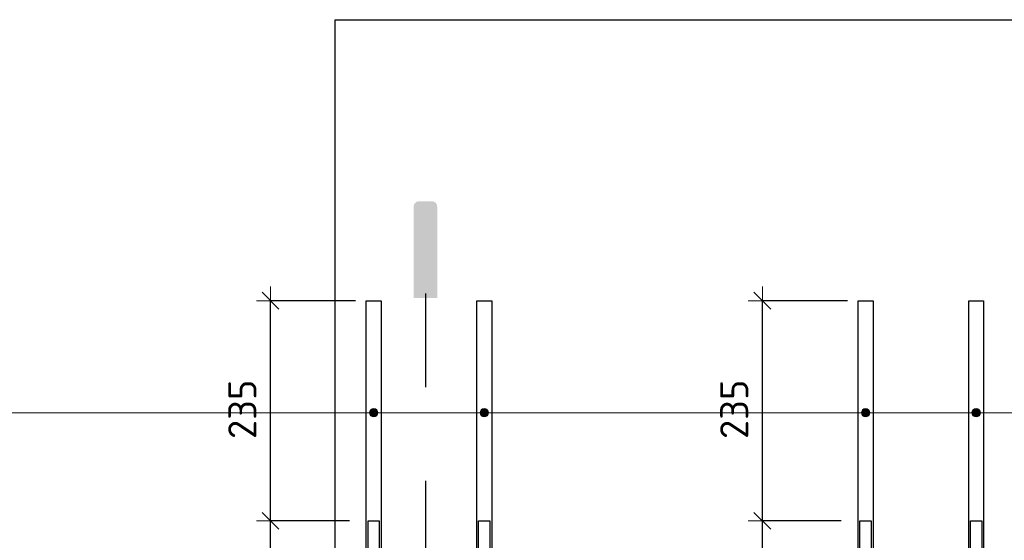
# Model space of a CAD drawing. Header units: metres. Extents: x -38 to 97, y -15 to 21.
# Tile 77 of 222: x 80.619 to 81.67, y -4.806 to -4.25. Entities that reach past the tile are written whole.
import ezdxf

# ---------------------------------------------------------------- set-up
doc = ezdxf.new("R2010")
doc.units = ezdxf.units.M
doc.header["$PDMODE"] = 65
doc.linetypes.add('______2', pattern=[0.0405, 0.03, -0.0105])
for name, color, linetype, lineweight in [('XR$4$Арм.стержн.горизонт. 1', 180, 'Continuous', 35), ('XR$4$Арм.стержн.горизонт. 2', 202, 'Continuous', 35), ('XR$4$Перекрытие (1)', 7, 'Continuous', 35), ('XR$4$Размерная линия (1)', 7, 'Continuous', 13), ('XR$5$Арм.стержн.горизонт. 1', 180, 'Continuous', 35), ('XR$5$Арм.стержн.горизонт. 2', 202, 'Continuous', 35), ('XR$5$Перекрытие (1)', 7, 'Continuous', 35), ('XR$5$Размерная линия (1)', 7, 'Continuous', 13)]:
    doc.layers.add(name, color=color, linetype=linetype, lineweight=lineweight)
doc.styles.add('ISOCPEUR', font='txt')
doc.dimstyles.new('DIMSTYLE_24', dxfattribs={"dimtxt": 0.03, "dimasz": 0.03, "dimexe": 0, "dimexo": 0, "dimgap": 0.015, "dimtad": 2, "dimdec": 0, "dimlfac": 1000, "dimrnd": 5, "dimzin": 12, "dimdsep": 46, "dimtxsty": 'ISOCPEUR', "dimblk1": 'ALL_ML_STRICH', "dimblk2": 'ALL_ML_STRICH', "dimsah": 1, "dimcen": 0, "dimclrd": 7, "dimclre": 256, "dimclrt": 7, "dimadec": 0, "dimazin": 0, "dimtfac": 1, "dimtdec": 0, "dimtix": 1, "dimtmove": 2, "dimatfit": 3, "dimfxl": 0, "dimtzin": 0, "dimlwd": 0, "dimlwe": -3, "dimarcsym": 0})

# ---------------------------------------------------------------- blocks, each defined once
blk = doc.blocks.new('СЛОЖНЫЙ_ОБЪЕКТ_61')
at = {"linetype": 'Continuous', "lineweight": 25, "true_color": 0x000000, "transparency": 33554687}
blk.add_hatch(color=18, dxfattribs=at).paths.add_polyline_path([(81.0643, -4.4488), (81.0642, -4.448), (81.0639, -4.4473), (81.0636, -4.4466), (81.0632, -4.446), (81.0627, -4.4454), (81.0621, -4.4449), (81.0614, -4.4445), (81.0607, -4.4441), (81.06, -4.4439), (81.0593, -4.4437), (81.0585, -4.4437), (81.0452, -4.4437), (81.0444, -4.4437), (81.0436, -4.4439), (81.0429, -4.4441), (81.0422, -4.4445), (81.0416, -4.4449), (81.041, -4.4454), (81.0405, -4.446), (81.0401, -4.4466), (81.0397, -4.4473), (81.0395, -4.448), (81.0393, -4.4488), (81.0393, -4.4496), (81.0393, -4.5471), (81.0644, -4.5471), (81.0644, -4.4496)])
at = {"color": 7, "linetype": '______2', "lineweight": 25, "transparency": 33554687}
blk.add_line((81.0518, -4.5424), (81.0518, -6.901), dxfattribs=at)
blk = doc.blocks.new('ALL_ML_STRICH')
at = {"color": 0, "linetype": 'ByBlock', "lineweight": -2}
for p, q in [((0, -0.5), (0, 0.5)), ((-1, 0), (0.5, 0)), ((-0.3, -0.3), (0.3, 0.3))]:
    blk.add_line(p, q, dxfattribs=at)
blk = doc.blocks.new('*D431')
at = {"layer": 'DEFPOINTS', "color": 7, "linetype": 'Continuous', "lineweight": 13, "transparency": 33554687}
for p in [(81.5156, -4.7849), (81.3147, -5.6699), (81.4114, -5.6699)]:
    blk.add_point(p, dxfattribs=at)
at = {"layer": 'XR$4$Размерная линия (1)', "color": 9, "linetype": 'Continuous', "lineweight": -2, "true_color": 0xc7c7c7, "transparency": 33554687}
for p, q in [((81.4956, -4.7849), (81.4114, -4.7849)), ((81.3347, -5.6699), (81.4114, -5.6699))]:
    blk.add_line(p, q, dxfattribs=at)
at = {"layer": 'XR$4$Размерная линия (1)', "color": 7, "linetype": 'Continuous', "lineweight": -2, "transparency": 33554687}
blk.add_line((81.4114, -5.6699), (81.4114, -4.7849), dxfattribs=at)
at = {"layer": 'XR$4$Размерная линия (1)', "color": 7, "linetype": 'Continuous', "lineweight": 13, "transparency": 33554687, "xscale": 0.03, "yscale": 0.03, "zscale": 0.03}
for p, rotation in [((81.4114, -4.7849), 90), ((81.4114, -5.6699), 270)]:
    blk.add_blockref('ALL_ML_STRICH', p, dxfattribs=dict(at, rotation=rotation))
at = {"layer": 'XR$4$Размерная линия (1)', "color": 7, "linetype": 'Continuous', "lineweight": 13, "transparency": 33554687, "insert": (81.3814, -5.2259), "char_height": 0.03, "width": 0.09, "attachment_point": 5, "rotation": 90, "style": 'ISOCPEUR'}
blk.add_mtext('\\A1;{885}', dxfattribs=at)
blk = doc.blocks.new('*D432')
at = {"layer": 'DEFPOINTS', "color": 7, "linetype": 'Continuous', "lineweight": 13, "transparency": 33554687}
for p in [(81.5221, -4.5499), (81.4114, -4.7849), (81.5156, -4.7849)]:
    blk.add_point(p, dxfattribs=at)
at = {"layer": 'XR$4$Размерная линия (1)', "color": 9, "linetype": 'Continuous', "lineweight": -2, "true_color": 0xc7c7c7, "transparency": 33554687}
for p, q in [((81.5021, -4.5499), (81.4114, -4.5499)), ((81.4956, -4.7849), (81.4114, -4.7849))]:
    blk.add_line(p, q, dxfattribs=at)
at = {"layer": 'XR$4$Размерная линия (1)', "color": 7, "linetype": 'Continuous', "lineweight": -2, "transparency": 33554687}
blk.add_line((81.4114, -4.7849), (81.4114, -4.5499), dxfattribs=at)
at = {"layer": 'XR$4$Размерная линия (1)', "color": 7, "linetype": 'Continuous', "lineweight": 13, "transparency": 33554687, "xscale": 0.03, "yscale": 0.03, "zscale": 0.03}
for p, rotation in [((81.4114, -4.5499), 90), ((81.4114, -4.7849), 270)]:
    blk.add_blockref('ALL_ML_STRICH', p, dxfattribs=dict(at, rotation=rotation))
at = {"layer": 'XR$4$Размерная линия (1)', "color": 7, "linetype": 'Continuous', "lineweight": 13, "transparency": 33554687, "insert": (81.3814, -4.6659), "char_height": 0.03, "width": 0.09, "attachment_point": 5, "rotation": 90, "style": 'ISOCPEUR'}
blk.add_mtext('\\A1;{235}', dxfattribs=at)
blk = doc.blocks.new('*D436')
at = {"layer": 'DEFPOINTS', "color": 7, "linetype": 'Continuous', "lineweight": 13, "transparency": 33554687}
for p in [(80.9906, -4.7849), (80.7897, -5.6699), (80.8864, -5.6699)]:
    blk.add_point(p, dxfattribs=at)
at = {"layer": 'XR$4$Размерная линия (1)', "color": 9, "linetype": 'Continuous', "lineweight": -2, "true_color": 0xc7c7c7, "transparency": 33554687}
for p, q in [((80.9706, -4.7849), (80.8864, -4.7849)), ((80.8097, -5.6699), (80.8864, -5.6699))]:
    blk.add_line(p, q, dxfattribs=at)
at = {"layer": 'XR$4$Размерная линия (1)', "color": 7, "linetype": 'Continuous', "lineweight": -2, "transparency": 33554687}
blk.add_line((80.8864, -5.6699), (80.8864, -4.7849), dxfattribs=at)
at = {"layer": 'XR$4$Размерная линия (1)', "color": 7, "linetype": 'Continuous', "lineweight": 13, "transparency": 33554687, "xscale": 0.03, "yscale": 0.03, "zscale": 0.03}
for p, rotation in [((80.8864, -4.7849), 90), ((80.8864, -5.6699), 270)]:
    blk.add_blockref('ALL_ML_STRICH', p, dxfattribs=dict(at, rotation=rotation))
at = {"layer": 'XR$4$Размерная линия (1)', "color": 7, "linetype": 'Continuous', "lineweight": 13, "transparency": 33554687, "insert": (80.8564, -5.2259), "char_height": 0.03, "width": 0.09, "attachment_point": 5, "rotation": 90, "style": 'ISOCPEUR'}
blk.add_mtext('\\A1;{885}', dxfattribs=at)
blk = doc.blocks.new('*D437')
at = {"layer": 'DEFPOINTS', "color": 7, "linetype": 'Continuous', "lineweight": 13, "transparency": 33554687}
for p in [(80.9971, -4.5499), (80.8864, -4.7849), (80.9906, -4.7849)]:
    blk.add_point(p, dxfattribs=at)
at = {"layer": 'XR$4$Размерная линия (1)', "color": 9, "linetype": 'Continuous', "lineweight": -2, "true_color": 0xc7c7c7, "transparency": 33554687}
for p, q in [((80.9771, -4.5499), (80.8864, -4.5499)), ((80.9706, -4.7849), (80.8864, -4.7849))]:
    blk.add_line(p, q, dxfattribs=at)
at = {"layer": 'XR$4$Размерная линия (1)', "color": 7, "linetype": 'Continuous', "lineweight": -2, "transparency": 33554687}
blk.add_line((80.8864, -4.7849), (80.8864, -4.5499), dxfattribs=at)
at = {"layer": 'XR$4$Размерная линия (1)', "color": 7, "linetype": 'Continuous', "lineweight": 13, "transparency": 33554687, "xscale": 0.03, "yscale": 0.03, "zscale": 0.03}
for p, rotation in [((80.8864, -4.5499), 90), ((80.8864, -4.7849), 270)]:
    blk.add_blockref('ALL_ML_STRICH', p, dxfattribs=dict(at, rotation=rotation))
at = {"layer": 'XR$4$Размерная линия (1)', "color": 7, "linetype": 'Continuous', "lineweight": 13, "transparency": 33554687, "insert": (80.8564, -4.6659), "char_height": 0.03, "width": 0.09, "attachment_point": 5, "rotation": 90, "style": 'ISOCPEUR'}
blk.add_mtext('\\A1;{235}', dxfattribs=at)
blk = doc.blocks.new('СЛОЖНЫЙ_ОБЪЕКТ_108')
at = {"linetype": 'Continuous', "lineweight": 25, "true_color": 0x000000, "transparency": 33554687}
blk.add_hatch(color=18, dxfattribs=at).paths.add_polyline_path([(81.0643, -4.4488), (81.0642, -4.448), (81.0639, -4.4473), (81.0636, -4.4466), (81.0632, -4.446), (81.0627, -4.4454), (81.0621, -4.4449), (81.0614, -4.4445), (81.0607, -4.4441), (81.06, -4.4439), (81.0593, -4.4437), (81.0585, -4.4437), (81.0452, -4.4437), (81.0444, -4.4437), (81.0436, -4.4439), (81.0429, -4.4441), (81.0422, -4.4445), (81.0416, -4.4449), (81.041, -4.4454), (81.0405, -4.446), (81.0401, -4.4466), (81.0397, -4.4473), (81.0395, -4.448), (81.0393, -4.4488), (81.0393, -4.4496), (81.0393, -4.5471), (81.0644, -4.5471), (81.0644, -4.4496)])
at = {"color": 7, "linetype": '______2', "lineweight": 25, "transparency": 33554687}
blk.add_line((81.0518, -4.5424), (81.0518, -6.901), dxfattribs=at)
blk = doc.blocks.new('*D787')
at = {"layer": 'DEFPOINTS', "color": 7, "linetype": 'Continuous', "lineweight": 13, "transparency": 33554687}
for p in [(81.5156, -4.7849), (81.3147, -5.6699), (81.4114, -5.6699)]:
    blk.add_point(p, dxfattribs=at)
at = {"layer": 'XR$5$Размерная линия (1)', "color": 9, "linetype": 'Continuous', "lineweight": -2, "true_color": 0xc7c7c7, "transparency": 33554687}
for p, q in [((81.4956, -4.7849), (81.4114, -4.7849)), ((81.3347, -5.6699), (81.4114, -5.6699))]:
    blk.add_line(p, q, dxfattribs=at)
at = {"layer": 'XR$5$Размерная линия (1)', "color": 7, "linetype": 'Continuous', "lineweight": -2, "transparency": 33554687}
blk.add_line((81.4114, -5.6699), (81.4114, -4.7849), dxfattribs=at)
at = {"layer": 'XR$5$Размерная линия (1)', "color": 7, "linetype": 'Continuous', "lineweight": 13, "transparency": 33554687, "xscale": 0.03, "yscale": 0.03, "zscale": 0.03}
for p, rotation in [((81.4114, -4.7849), 90), ((81.4114, -5.6699), 270)]:
    blk.add_blockref('ALL_ML_STRICH', p, dxfattribs=dict(at, rotation=rotation))
at = {"layer": 'XR$5$Размерная линия (1)', "color": 7, "linetype": 'Continuous', "lineweight": 13, "transparency": 33554687, "insert": (81.3814, -5.2259), "char_height": 0.03, "width": 0.09, "attachment_point": 5, "rotation": 90, "style": 'ISOCPEUR'}
blk.add_mtext('\\A1;{885}', dxfattribs=at)
blk = doc.blocks.new('*D788')
at = {"layer": 'DEFPOINTS', "color": 7, "linetype": 'Continuous', "lineweight": 13, "transparency": 33554687}
for p in [(81.5221, -4.5499), (81.4114, -4.7849), (81.5156, -4.7849)]:
    blk.add_point(p, dxfattribs=at)
at = {"layer": 'XR$5$Размерная линия (1)', "color": 9, "linetype": 'Continuous', "lineweight": -2, "true_color": 0xc7c7c7, "transparency": 33554687}
for p, q in [((81.5021, -4.5499), (81.4114, -4.5499)), ((81.4956, -4.7849), (81.4114, -4.7849))]:
    blk.add_line(p, q, dxfattribs=at)
at = {"layer": 'XR$5$Размерная линия (1)', "color": 7, "linetype": 'Continuous', "lineweight": -2, "transparency": 33554687}
blk.add_line((81.4114, -4.7849), (81.4114, -4.5499), dxfattribs=at)
at = {"layer": 'XR$5$Размерная линия (1)', "color": 7, "linetype": 'Continuous', "lineweight": 13, "transparency": 33554687, "xscale": 0.03, "yscale": 0.03, "zscale": 0.03}
for p, rotation in [((81.4114, -4.5499), 90), ((81.4114, -4.7849), 270)]:
    blk.add_blockref('ALL_ML_STRICH', p, dxfattribs=dict(at, rotation=rotation))
at = {"layer": 'XR$5$Размерная линия (1)', "color": 7, "linetype": 'Continuous', "lineweight": 13, "transparency": 33554687, "insert": (81.3814, -4.6659), "char_height": 0.03, "width": 0.09, "attachment_point": 5, "rotation": 90, "style": 'ISOCPEUR'}
blk.add_mtext('\\A1;{235}', dxfattribs=at)
blk = doc.blocks.new('*D792')
at = {"layer": 'DEFPOINTS', "color": 7, "linetype": 'Continuous', "lineweight": 13, "transparency": 33554687}
for p in [(80.9906, -4.7849), (80.7897, -5.6699), (80.8864, -5.6699)]:
    blk.add_point(p, dxfattribs=at)
at = {"layer": 'XR$5$Размерная линия (1)', "color": 9, "linetype": 'Continuous', "lineweight": -2, "true_color": 0xc7c7c7, "transparency": 33554687}
for p, q in [((80.9706, -4.7849), (80.8864, -4.7849)), ((80.8097, -5.6699), (80.8864, -5.6699))]:
    blk.add_line(p, q, dxfattribs=at)
at = {"layer": 'XR$5$Размерная линия (1)', "color": 7, "linetype": 'Continuous', "lineweight": -2, "transparency": 33554687}
blk.add_line((80.8864, -5.6699), (80.8864, -4.7849), dxfattribs=at)
at = {"layer": 'XR$5$Размерная линия (1)', "color": 7, "linetype": 'Continuous', "lineweight": 13, "transparency": 33554687, "xscale": 0.03, "yscale": 0.03, "zscale": 0.03}
for p, rotation in [((80.8864, -4.7849), 90), ((80.8864, -5.6699), 270)]:
    blk.add_blockref('ALL_ML_STRICH', p, dxfattribs=dict(at, rotation=rotation))
at = {"layer": 'XR$5$Размерная линия (1)', "color": 7, "linetype": 'Continuous', "lineweight": 13, "transparency": 33554687, "insert": (80.8564, -5.2259), "char_height": 0.03, "width": 0.09, "attachment_point": 5, "rotation": 90, "style": 'ISOCPEUR'}
blk.add_mtext('\\A1;{885}', dxfattribs=at)
blk = doc.blocks.new('*D793')
at = {"layer": 'DEFPOINTS', "color": 7, "linetype": 'Continuous', "lineweight": 13, "transparency": 33554687}
for p in [(80.9971, -4.5499), (80.8864, -4.7849), (80.9906, -4.7849)]:
    blk.add_point(p, dxfattribs=at)
at = {"layer": 'XR$5$Размерная линия (1)', "color": 9, "linetype": 'Continuous', "lineweight": -2, "true_color": 0xc7c7c7, "transparency": 33554687}
for p, q in [((80.9771, -4.5499), (80.8864, -4.5499)), ((80.9706, -4.7849), (80.8864, -4.7849))]:
    blk.add_line(p, q, dxfattribs=at)
at = {"layer": 'XR$5$Размерная линия (1)', "color": 7, "linetype": 'Continuous', "lineweight": -2, "transparency": 33554687}
blk.add_line((80.8864, -4.7849), (80.8864, -4.5499), dxfattribs=at)
at = {"layer": 'XR$5$Размерная линия (1)', "color": 7, "linetype": 'Continuous', "lineweight": 13, "transparency": 33554687, "xscale": 0.03, "yscale": 0.03, "zscale": 0.03}
for p, rotation in [((80.8864, -4.5499), 90), ((80.8864, -4.7849), 270)]:
    blk.add_blockref('ALL_ML_STRICH', p, dxfattribs=dict(at, rotation=rotation))
at = {"layer": 'XR$5$Размерная линия (1)', "color": 7, "linetype": 'Continuous', "lineweight": 13, "transparency": 33554687, "insert": (80.8564, -4.6659), "char_height": 0.03, "width": 0.09, "attachment_point": 5, "rotation": 90, "style": 'ISOCPEUR'}
blk.add_mtext('\\A1;{235}', dxfattribs=at)

msp = doc.modelspace()

# ---------------------------------------------------------------- hatches: boundary and pattern name
at = {"layer": 'XR$4$Арм.стержн.горизонт. 1', "linetype": 'Continuous', "lineweight": 13, "transparency": 33554687}
for points in [[(80.9928, -4.6672), (80.9944, -4.6734), (80.9944, -4.6656)], [(80.9944, -4.6656), (80.9966, -4.674), (80.9966, -4.665)], [(80.9944, -4.6656), (80.9944, -4.6734), (80.9966, -4.674)], [(80.9966, -4.665), (80.9966, -4.674), (80.9989, -4.6734)], [(80.9966, -4.665), (80.9989, -4.6734), (80.9989, -4.6656)], [(80.9989, -4.6656), (80.9989, -4.6734), (81.0005, -4.6717)], [(80.9989, -4.6656), (81.0005, -4.6717), (81.0005, -4.6672)], [(81.1108, -4.6672), (81.1124, -4.6734), (81.1124, -4.6656)], [(81.1124, -4.6656), (81.1146, -4.674), (81.1146, -4.665)], [(81.1124, -4.6656), (81.1124, -4.6734), (81.1146, -4.674)], [(81.1146, -4.665), (81.1146, -4.674), (81.1169, -4.6734)], [(81.1146, -4.665), (81.1169, -4.6734), (81.1169, -4.6656)], [(81.1169, -4.6656), (81.1169, -4.6734), (81.1185, -4.6717)], [(81.1169, -4.6656), (81.1185, -4.6717), (81.1185, -4.6672)], [(81.5178, -4.6672), (81.5194, -4.6734), (81.5194, -4.6656)], [(81.5194, -4.6656), (81.5216, -4.674), (81.5216, -4.665)], [(81.5194, -4.6656), (81.5194, -4.6734), (81.5216, -4.674)], [(81.5216, -4.665), (81.5216, -4.674), (81.5239, -4.6734)], [(81.5216, -4.665), (81.5239, -4.6734), (81.5239, -4.6656)], [(81.5239, -4.6656), (81.5239, -4.6734), (81.5255, -4.6717)], [(81.5239, -4.6656), (81.5255, -4.6717), (81.5255, -4.6672)], [(81.6358, -4.6672), (81.6374, -4.6734), (81.6374, -4.6656)], [(81.6374, -4.6656), (81.6396, -4.674), (81.6396, -4.665)], [(81.6374, -4.6656), (81.6374, -4.6734), (81.6396, -4.674)], [(81.6396, -4.665), (81.6396, -4.674), (81.6419, -4.6734)], [(81.6396, -4.665), (81.6419, -4.6734), (81.6419, -4.6656)], [(81.6419, -4.6656), (81.6419, -4.6734), (81.6435, -4.6717)], [(81.6419, -4.6656), (81.6435, -4.6717), (81.6435, -4.6672)], [(80.9928, -4.6717), (80.9928, -4.6672), (80.9921, -4.6695)], [(80.9928, -4.6672), (80.9928, -4.6717), (80.9944, -4.6734)], [(81.0005, -4.6672), (81.0005, -4.6717), (81.0011, -4.6695)], [(81.1108, -4.6717), (81.1108, -4.6672), (81.1101, -4.6695)], [(81.1108, -4.6672), (81.1108, -4.6717), (81.1124, -4.6734)], [(81.1185, -4.6672), (81.1185, -4.6717), (81.1191, -4.6695)], [(81.5178, -4.6717), (81.5178, -4.6672), (81.5171, -4.6695)], [(81.5178, -4.6672), (81.5178, -4.6717), (81.5194, -4.6734)], [(81.5255, -4.6672), (81.5255, -4.6717), (81.5261, -4.6695)], [(81.6358, -4.6717), (81.6358, -4.6672), (81.6351, -4.6695)], [(81.6358, -4.6672), (81.6358, -4.6717), (81.6374, -4.6734)], [(81.6435, -4.6672), (81.6435, -4.6717), (81.6441, -4.6695)]]:
    msp.add_hatch(color=7, dxfattribs=at).paths.add_polyline_path(points)
at = {"layer": 'XR$5$Арм.стержн.горизонт. 1', "linetype": 'Continuous', "lineweight": 13, "transparency": 33554687}
for points in [[(80.9928, -4.6672), (80.9944, -4.6734), (80.9944, -4.6656)], [(80.9944, -4.6656), (80.9966, -4.674), (80.9966, -4.665)], [(80.9944, -4.6656), (80.9944, -4.6734), (80.9966, -4.674)], [(80.9966, -4.665), (80.9966, -4.674), (80.9989, -4.6734)], [(80.9966, -4.665), (80.9989, -4.6734), (80.9989, -4.6656)], [(80.9989, -4.6656), (80.9989, -4.6734), (81.0005, -4.6717)], [(80.9989, -4.6656), (81.0005, -4.6717), (81.0005, -4.6672)], [(81.1108, -4.6672), (81.1124, -4.6734), (81.1124, -4.6656)], [(81.1124, -4.6656), (81.1146, -4.674), (81.1146, -4.665)], [(81.1124, -4.6656), (81.1124, -4.6734), (81.1146, -4.674)], [(81.1146, -4.665), (81.1146, -4.674), (81.1169, -4.6734)], [(81.1146, -4.665), (81.1169, -4.6734), (81.1169, -4.6656)], [(81.1169, -4.6656), (81.1169, -4.6734), (81.1185, -4.6717)], [(81.1169, -4.6656), (81.1185, -4.6717), (81.1185, -4.6672)], [(81.5178, -4.6672), (81.5194, -4.6734), (81.5194, -4.6656)], [(81.5194, -4.6656), (81.5216, -4.674), (81.5216, -4.665)], [(81.5194, -4.6656), (81.5194, -4.6734), (81.5216, -4.674)], [(81.5216, -4.665), (81.5216, -4.674), (81.5239, -4.6734)], [(81.5216, -4.665), (81.5239, -4.6734), (81.5239, -4.6656)], [(81.5239, -4.6656), (81.5239, -4.6734), (81.5255, -4.6717)], [(81.5239, -4.6656), (81.5255, -4.6717), (81.5255, -4.6672)], [(81.6358, -4.6672), (81.6374, -4.6734), (81.6374, -4.6656)], [(81.6374, -4.6656), (81.6396, -4.674), (81.6396, -4.665)], [(81.6374, -4.6656), (81.6374, -4.6734), (81.6396, -4.674)], [(81.6396, -4.665), (81.6396, -4.674), (81.6419, -4.6734)], [(81.6396, -4.665), (81.6419, -4.6734), (81.6419, -4.6656)], [(81.6419, -4.6656), (81.6419, -4.6734), (81.6435, -4.6717)], [(81.6419, -4.6656), (81.6435, -4.6717), (81.6435, -4.6672)], [(80.9928, -4.6717), (80.9928, -4.6672), (80.9921, -4.6695)], [(80.9928, -4.6672), (80.9928, -4.6717), (80.9944, -4.6734)], [(81.0005, -4.6672), (81.0005, -4.6717), (81.0011, -4.6695)], [(81.1108, -4.6717), (81.1108, -4.6672), (81.1101, -4.6695)], [(81.1108, -4.6672), (81.1108, -4.6717), (81.1124, -4.6734)], [(81.1185, -4.6672), (81.1185, -4.6717), (81.1191, -4.6695)], [(81.5178, -4.6717), (81.5178, -4.6672), (81.5171, -4.6695)], [(81.5178, -4.6672), (81.5178, -4.6717), (81.5194, -4.6734)], [(81.5255, -4.6672), (81.5255, -4.6717), (81.5261, -4.6695)], [(81.6358, -4.6717), (81.6358, -4.6672), (81.6351, -4.6695)], [(81.6358, -4.6672), (81.6358, -4.6717), (81.6374, -4.6734)], [(81.6435, -4.6672), (81.6435, -4.6717), (81.6441, -4.6695)]]:
    msp.add_hatch(color=7, dxfattribs=at).paths.add_polyline_path(points)

# ---------------------------------------------------------------- linework, layer by layer
at = {"layer": 'XR$4$Арм.стержн.горизонт. 1', "color": 7, "linetype": 'Continuous', "lineweight": 13, "transparency": 33554687}
for p, q in [((80.9966, -4.665), (80.9966, -4.665)), ((81.1146, -4.665), (81.1146, -4.665)), ((81.5216, -4.665), (81.5216, -4.665)), ((81.6396, -4.665), (81.6396, -4.665)), ((80.0349, -4.6695), (80.6389, -4.6695)), ((80.6389, -4.6695), (83.6216, -4.6695)), ((80.6389, -4.6695), (84.2646, -4.6695)), ((80.6389, -4.6695), (83.7396, -4.6695)), ((80.6389, -4.6695), (81.5216, -4.6695)), ((80.6389, -4.6695), (81.6396, -4.6695)), ((80.6389, -4.6695), (83.0966, -4.6695)), ((80.6389, -4.6695), (82.1646, -4.6695)), ((80.6389, -4.6695), (84.1466, -4.6695)), ((80.6389, -4.6695), (82.0466, -4.6695)), ((80.6389, -4.6695), (82.5716, -4.6695)), ((80.6389, -4.6695), (82.6896, -4.6695)), ((80.6389, -4.6695), (83.2146, -4.6695)), ((80.6389, -4.6695), (81.1146, -4.6695)), ((80.6389, -4.6695), (80.9966, -4.6695)), ((80.9921, -4.6695), (80.9921, -4.6695)), ((80.9966, -4.674), (80.9966, -4.674)), ((81.0011, -4.6695), (81.0011, -4.6695)), ((81.1101, -4.6695), (81.1101, -4.6695)), ((81.1146, -4.674), (81.1146, -4.674)), ((81.1191, -4.6695), (81.1191, -4.6695)), ((81.5171, -4.6695), (81.5171, -4.6695)), ((81.5216, -4.674), (81.5216, -4.674)), ((81.5261, -4.6695), (81.5261, -4.6695)), ((81.6351, -4.6695), (81.6351, -4.6695)), ((81.6396, -4.674), (81.6396, -4.674)), ((81.6441, -4.6695), (81.6441, -4.6695))]:
    msp.add_line(p, q, dxfattribs=at)
at = {"layer": 'XR$4$Арм.стержн.горизонт. 1', "color": 7, "linetype": 'Continuous', "lineweight": 25, "transparency": 33554687}
for points in [[(80.9886, -6.8899), (80.9886, -4.5499), (81.0046, -4.5499), (81.0046, -6.8899), (80.9886, -6.8899)], [(81.1066, -6.8899), (81.1066, -4.5499), (81.1226, -4.5499), (81.1226, -6.8899), (81.1066, -6.8899)], [(81.5136, -6.8899), (81.5136, -4.5499), (81.5296, -4.5499), (81.5296, -6.8899), (81.5136, -6.8899)], [(81.6316, -6.8899), (81.6316, -4.5499), (81.6476, -4.5499), (81.6476, -6.8899), (81.6316, -6.8899)]]:
    msp.add_lwpolyline(points, dxfattribs=at)
at = {"layer": 'XR$4$Арм.стержн.горизонт. 1', "color": 7, "linetype": 'Continuous', "lineweight": 13, "transparency": 33554687}
for centre in [(80.9966, -4.6695), (81.1146, -4.6695), (81.5216, -4.6695), (81.6396, -4.6695)]:
    msp.add_circle(centre, 0.0045, dxfattribs=at)
at = {"layer": 'XR$4$Арм.стержн.горизонт. 2', "color": 34, "linetype": 'Continuous', "lineweight": 25, "transparency": 33554687}
for points in [[(81.0026, -4.7849), (81.0026, -6.7349), (80.9906, -6.7349), (80.9906, -4.7849), (81.0026, -4.7849)], [(81.1206, -4.7849), (81.1206, -6.7349), (81.1086, -6.7349), (81.1086, -4.7849), (81.1206, -4.7849)], [(81.5276, -4.7849), (81.5276, -6.7349), (81.5156, -6.7349), (81.5156, -4.7849), (81.5276, -4.7849)], [(81.6456, -4.7849), (81.6456, -6.7349), (81.6336, -6.7349), (81.6336, -4.7849), (81.6456, -4.7849)]]:
    msp.add_lwpolyline(points, dxfattribs=at)
at = {"layer": 'XR$4$Перекрытие (1)', "color": 7, "linetype": 'Continuous', "lineweight": 25, "transparency": 33554687}
for p, q in [((80.9556, -5.6699), (80.9556, -4.2499)), ((80.9556, -4.2499), (84.3056, -4.2499))]:
    msp.add_line(p, q, dxfattribs=at)
at = {"layer": 'XR$5$Арм.стержн.горизонт. 1', "color": 7, "linetype": 'Continuous', "lineweight": 13, "transparency": 33554687}
for p, q in [((80.9966, -4.665), (80.9966, -4.665)), ((81.1146, -4.665), (81.1146, -4.665)), ((81.5216, -4.665), (81.5216, -4.665)), ((81.6396, -4.665), (81.6396, -4.665)), ((80.0349, -4.6695), (80.6389, -4.6695)), ((80.6389, -4.6695), (83.6216, -4.6695)), ((80.6389, -4.6695), (84.2646, -4.6695)), ((80.6389, -4.6695), (83.7396, -4.6695)), ((80.6389, -4.6695), (81.5216, -4.6695)), ((80.6389, -4.6695), (81.6396, -4.6695)), ((80.6389, -4.6695), (83.0966, -4.6695)), ((80.6389, -4.6695), (82.1646, -4.6695)), ((80.6389, -4.6695), (84.1466, -4.6695)), ((80.6389, -4.6695), (82.0466, -4.6695)), ((80.6389, -4.6695), (82.5716, -4.6695)), ((80.6389, -4.6695), (82.6896, -4.6695)), ((80.6389, -4.6695), (83.2146, -4.6695)), ((80.6389, -4.6695), (81.1146, -4.6695)), ((80.6389, -4.6695), (80.9966, -4.6695)), ((80.9921, -4.6695), (80.9921, -4.6695)), ((80.9966, -4.674), (80.9966, -4.674)), ((81.0011, -4.6695), (81.0011, -4.6695)), ((81.1101, -4.6695), (81.1101, -4.6695)), ((81.1146, -4.674), (81.1146, -4.674)), ((81.1191, -4.6695), (81.1191, -4.6695)), ((81.5171, -4.6695), (81.5171, -4.6695)), ((81.5216, -4.674), (81.5216, -4.674)), ((81.5261, -4.6695), (81.5261, -4.6695)), ((81.6351, -4.6695), (81.6351, -4.6695)), ((81.6396, -4.674), (81.6396, -4.674)), ((81.6441, -4.6695), (81.6441, -4.6695))]:
    msp.add_line(p, q, dxfattribs=at)
at = {"layer": 'XR$5$Арм.стержн.горизонт. 1', "color": 7, "linetype": 'Continuous', "lineweight": 25, "transparency": 33554687}
for points in [[(80.9886, -6.8899), (80.9886, -4.5499), (81.0046, -4.5499), (81.0046, -6.8899), (80.9886, -6.8899)], [(81.1066, -6.8899), (81.1066, -4.5499), (81.1226, -4.5499), (81.1226, -6.8899), (81.1066, -6.8899)], [(81.5136, -6.8899), (81.5136, -4.5499), (81.5296, -4.5499), (81.5296, -6.8899), (81.5136, -6.8899)], [(81.6316, -6.8899), (81.6316, -4.5499), (81.6476, -4.5499), (81.6476, -6.8899), (81.6316, -6.8899)]]:
    msp.add_lwpolyline(points, dxfattribs=at)
at = {"layer": 'XR$5$Арм.стержн.горизонт. 1', "color": 7, "linetype": 'Continuous', "lineweight": 13, "transparency": 33554687}
for centre in [(80.9966, -4.6695), (81.1146, -4.6695), (81.5216, -4.6695), (81.6396, -4.6695)]:
    msp.add_circle(centre, 0.0045, dxfattribs=at)
at = {"layer": 'XR$5$Арм.стержн.горизонт. 2', "color": 34, "linetype": 'Continuous', "lineweight": 25, "transparency": 33554687}
for points in [[(81.0026, -4.7849), (81.0026, -6.7349), (80.9906, -6.7349), (80.9906, -4.7849), (81.0026, -4.7849)], [(81.1206, -4.7849), (81.1206, -6.7349), (81.1086, -6.7349), (81.1086, -4.7849), (81.1206, -4.7849)], [(81.5276, -4.7849), (81.5276, -6.7349), (81.5156, -6.7349), (81.5156, -4.7849), (81.5276, -4.7849)], [(81.6456, -4.7849), (81.6456, -6.7349), (81.6336, -6.7349), (81.6336, -4.7849), (81.6456, -4.7849)]]:
    msp.add_lwpolyline(points, dxfattribs=at)
at = {"layer": 'XR$5$Перекрытие (1)', "color": 7, "linetype": 'Continuous', "lineweight": 25, "transparency": 33554687}
for p, q in [((80.9556, -5.6699), (80.9556, -4.2499)), ((80.9556, -4.2499), (84.3056, -4.2499))]:
    msp.add_line(p, q, dxfattribs=at)

# ---------------------------------------------------------------- block references
at = {"color": 18, "linetype": 'Continuous', "lineweight": 25, "true_color": 0x000000, "transparency": 33554687}
for name in ['СЛОЖНЫЙ_ОБЪЕКТ_61', 'СЛОЖНЫЙ_ОБЪЕКТ_108']:
    msp.add_blockref(name, (0, 0), dxfattribs=at)

# ---------------------------------------------------------------- dimensions: what is measured, and where the dimension line sits
at = {"layer": 'XR$4$Размерная линия (1)', "color": 7, "linetype": 'Continuous', "lineweight": 13, "transparency": 33554687}
for base, p1, p2, picture, middle in [((80.8864, -4.5499), (80.9706, -4.7849), (80.9771, -4.5499), '*D437', (80.8564, -4.6659)), ((81.4114, -4.5499), (81.4956, -4.7849), (81.5021, -4.5499), '*D432', (81.3814, -4.6659)), ((80.8864, -4.7849), (80.8097, -5.6699), (80.9706, -4.7849), '*D436', (80.8564, -5.2259)), ((81.4114, -4.7849), (81.3347, -5.6699), (81.4956, -4.7849), '*D431', (81.3814, -5.2259))]:
    dim = msp.add_linear_dim(base=base, p1=p1, p2=p2, angle=90, dimstyle='DIMSTYLE_24', override={"dimpost": '<>', "dimclrd": 7, "dimclre": 9, "dimclrt": 7, "dimlwd": 0, "dimlwe": 65533}, dxfattribs=at)
    dim.commit()
    dim.dimension.update_dxf_attribs({"geometry": picture, "text_midpoint": middle, "dimtype": 160})
at = {"layer": 'XR$5$Размерная линия (1)', "color": 7, "linetype": 'Continuous', "lineweight": 13, "transparency": 33554687}
for base, p1, p2, picture, middle in [((80.8864, -4.5499), (80.9706, -4.7849), (80.9771, -4.5499), '*D793', (80.8564, -4.6659)), ((81.4114, -4.5499), (81.4956, -4.7849), (81.5021, -4.5499), '*D788', (81.3814, -4.6659)), ((80.8864, -4.7849), (80.8097, -5.6699), (80.9706, -4.7849), '*D792', (80.8564, -5.2259)), ((81.4114, -4.7849), (81.3347, -5.6699), (81.4956, -4.7849), '*D787', (81.3814, -5.2259))]:
    dim = msp.add_linear_dim(base=base, p1=p1, p2=p2, angle=90, dimstyle='DIMSTYLE_24', override={"dimpost": '<>', "dimclrd": 7, "dimclre": 9, "dimclrt": 7, "dimlwd": 0, "dimlwe": 65533}, dxfattribs=at)
    dim.commit()
    dim.dimension.update_dxf_attribs({"geometry": picture, "text_midpoint": middle, "dimtype": 160})

doc.saveas('drawing.dxf')
